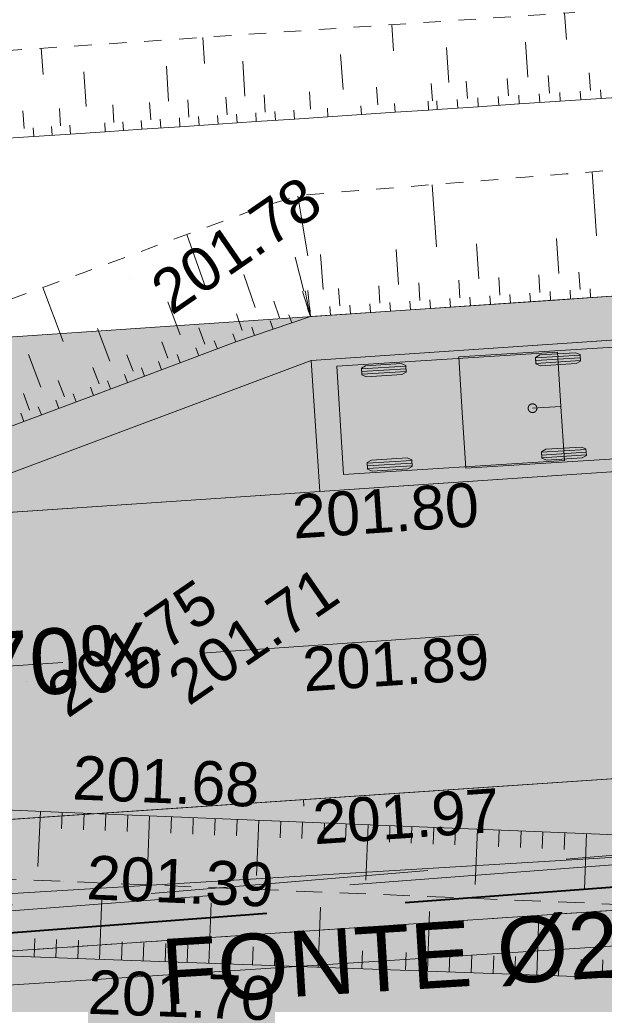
# Model space of a CAD drawing. Header units: millimetres. Extents: x -446952 to 537903, y -185749 to 168493.
# Tile 98 of 155: x 91409 to 104775, y 94443 to 116939. Entities that reach past the tile are written whole.
import ezdxf
from ezdxf.xclip import XClip

# ---------------------------------------------------------------- set-up
doc = ezdxf.new("R2010")
doc.units = ezdxf.units.MM
doc.header["$MEASUREMENT"] = 0
doc.header["$XCLIPFRAME"] = 0
for name, pattern in [('AXES', [101600, 63500, -12700, 12700, -12700]), ('CACHE2', [9525, 6350, -3175]), ('FOSSE', [1000, 600, -400]), ('Grille', [800, 400, -400]), ('Wipeout_Contour', [1000, 0, -1000])]:
    doc.linetypes.add(name, pattern=pattern)
for name, color, linetype in [('02 AF-17-0322 ZAE POMME- CHANTIER-2018-09-26_2_-1-PAP-SURFACES-VOIRIE', 7, 'Continuous'), ('02 AF-17-0322 ZAE POMME- CHANTIER-2018-09-26_2_0000-VALORIS-NOUE DERIV BASSIN', 7, 'Continuous'), ('02 AF-17-0322 ZAE POMME- CHANTIER-2018-09-26_2_01-PAP VEHICULES', 7, 'Continuous'), ('02 AF-17-0322 ZAE POMME- CHANTIER-2018-09-26_2_01-PAP- BORDURE CAN CS1 ET PANNEAU SIGNAL', 7, 'Continuous'), ('02 AF-17-0322 ZAE POMME- CHANTIER-2018-09-26_2_01-PAP- BORDURE P1', 7, 'Continuous'), ('02 AF-17-0322 ZAE POMME- CHANTIER-2018-09-26_2_01-PAP- BORDURE T2', 7, 'Continuous'), ('02 AF-17-0322 ZAE POMME- CHANTIER-2018-09-26_2_01-PAP- NIVELLEMENT', 7, 'Continuous'), ('02 AF-17-0322 ZAE POMME- CHANTIER-2018-09-26_2_01-PAP- REVET EV', 7, 'Continuous'), ('02 AF-17-0322 ZAE POMME- CHANTIER-2018-09-26_2_01-PAP- REVET PK PL', 7, 'Continuous'), ('02 AF-17-0322 ZAE POMME- CHANTIER-2018-09-26_2_01-PAP- REVET TROTTOIR', 7, 'Continuous'), ('02 AF-17-0322 ZAE POMME- CHANTIER-2018-09-26_2_01-PAP- REVET VOIE', 7, 'Continuous'), ('02 AF-17-0322 ZAE POMME- CHANTIER-2018-09-26_2_01-PAP-FILAIRE VOIE', 7, 'Continuous'), ('02 AF-17-0322 ZAE POMME- CHANTIER-2018-09-26_2_01-PAP-MARQUAGE AU SOL', 7, 'Continuous'), ('02 AF-17-0322 ZAE POMME- CHANTIER-2018-09-26_2_03-PAP-EU PROJET CANA', 7, 'Continuous'), ('02 AF-17-0322 ZAE POMME- CHANTIER-2018-09-26_2_03-PAP-EU TEXTE POUR 2000°', 7, 'Continuous'), ('02 AF-17-0322 ZAE POMME- CHANTIER-2018-09-26_2_06-PAP AEP PROJET', 7, 'Continuous'), ('02 AF-17-0322 ZAE POMME- CHANTIER-2018-09-26_2_08-PAP RESEAU TELEPHONE PROJET', 7, 'Continuous'), ('02 AF-17-0322 ZAE POMME- CHANTIER-2018-09-26_2_09-PAP ECLAIRAGE PROJET', 7, 'Continuous'), ('02 AF-17-0322 ZAE POMME- CHANTIER-2018-09-26_2_09-TRANCHEE GAZ', 7, 'Continuous'), ('02 AF-17-0322 ZAE POMME- CHANTIER-2018-09-26_2_2D - Dessins placés - Géomètre.2D', 7, 'Continuous'), ('02 AF-17-0322 ZAE POMME- CHANTIER-2018-09-26_2_X-PAP-PL_1_PROFILS_Bordure_T2', 7, 'Continuous'), ('02 AF-17-0322 ZAE POMME- CHANTIER-2018-09-26_2_X-PTS TOPO-TEXTE TOPOALT', 7, 'Continuous'), ('02 AF-17-0322 ZAE POMME- CHANTIER-2018-09-26_2_X-PTS TOPO-TOPOPOINT', 7, 'Continuous'), ('02 AF-17-0322 ZAE POMME- CHANTIER-2018-09-26_2_Y-FDP TOPO-TOP_AXE_FOSSE', 7, 'Continuous'), ('02 AF-17-0322 ZAE POMME- CHANTIER-2018-09-26_2_Y-FDP TOPO-TOP_BARBULE', 7, 'Continuous'), ('02 AF-17-0322 ZAE POMME- CHANTIER-2018-09-26_2_Y-FDP TOPO-TOP_TALUS', 7, 'Continuous'), ('02 AF-17-0322 ZAE POMME- CHANTIER-2018-09-26_2_ZZ- PAP ALT PTS PROJET', 7, 'Continuous'), ('2D - Dessins placés - Géomètre.2D', 7, 'Continuous')]:
    doc.layers.add(name, color=color, linetype=linetype)
doc.styles.add('STYLE_GENERE_4', font='txt')

# ---------------------------------------------------------------- blocks, each defined once
blk = doc.blocks.new('Dessin_1_2', base_point=(-56559339, -2771872408))
at = {"color": 254, "linetype": 'Wipeout_Contour', "lineweight": 0, "ltscale": 2094265.569888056}
blk.add_wipeout([(-446952, -185749), (537903, -185749), (537903, 168493), (-446952, 168064)], dxfattribs=at).dxf.layer = '02 AF-17-0322 ZAE POMME- CHANTIER-2018-09-26_2_2D - Dessins placés - Géomètre.2D'
at = {"layer": '02 AF-17-0322 ZAE POMME- CHANTIER-2018-09-26_2_01-PAP- REVET EV', "linetype": 'Continuous', "lineweight": 15, "true_color": 0xa2a233}
for points in [[(-63170, 80280), (-63242, 77481), (-41873, 76928, 0.060082), (-29238, 78120), (36796, 92482, 0.04246), (45383, 95129), (63118, 102292, -0.079278), (72332, 104408), (88296, 105486), (98071, 109153), (133989, 111579), (144168, 109260), (180087, 111685), (189862, 115352), (225780, 117778), (235959, 115459), (249828, 116396, 0.02499), (256128, 117139), (293331, 123425, -0.50605), (328592, 88023), (332309, 87422), (340488, 135449), (255462, 121083, -0.02499), (249559, 120387), (66650, 108033), (34400, 95007), (-13410, 84428), (-35779, 79893)], [(-63475, 68484, 0.414214), (-62501, 67458), (-42132, 66931, 0.060082), (-27113, 68349), (38921, 82710, 0.04246), (49128, 85857), (66863, 93020, -0.079278), (73006, 94431), (250502, 106419, 0.02499), (257794, 107279), (294459, 113473, -0.511687), (318710, 89553), (296240, -55550), (281365, -144134, 0.147477), (285971, -134819), (299201, -56028), (321675, 89094, 0.504374), (294497, 116522), (257294, 110237, -0.02499), (250300, 109412), (72804, 97424, 0.079278), (65740, 95802), (48004, 88638, -0.04246), (38284, 85642), (-27750, 71280, -0.060082), (-42054, 69930), (-63423, 70483)]]:
    blk.add_hatch(color=55, dxfattribs=at).paths.add_polyline_path(points)
at = {"layer": '02 AF-17-0322 ZAE POMME- CHANTIER-2018-09-26_2_01-PAP- REVET PK PL', "linetype": 'Continuous', "lineweight": 15, "true_color": 0x3dad99}
blk.add_hatch(color=135, dxfattribs=at).paths.add_polyline_path([(88296, 105486), (144168, 109260), (133989, 111579), (98071, 109153)])
at = {"layer": '02 AF-17-0322 ZAE POMME- CHANTIER-2018-09-26_2_01-PAP- REVET TROTTOIR', "linetype": 'Continuous', "lineweight": 15}
blk.add_hatch(color=134, dxfattribs=at).paths.add_polyline_path([(-67600, 70507), (-67740, 65093), (-34300, 64227), (39453, 80267, 0.04246), (50064, 83539), (67799, 90702, -0.079278), (73174, 91936), (250671, 103924, 0.02499), (258211, 104814), (294876, 111008, -0.511687), (316240, 89936), (293772, -55152), (279967, -137363), (272678, -146499, -0.138677), (266072, -147197), (263431, -146737), (263002, -149200), (265359, -149609, 0.249583), (281365, -144134), (296240, -55550), (318710, 89553, 0.511687), (294459, 113473), (257794, 107279, -0.02499), (250502, 106419), (73006, 94431, 0.079278), (66863, 93020), (49128, 85857, -0.04246), (38921, 82710), (-27113, 68349, -0.060082), (-42132, 66931), (-62501, 67458, -0.414214), (-63475, 68484), (-63423, 70483), (-65423, 70535, 0.019452)])
at = {"layer": '02 AF-17-0322 ZAE POMME- CHANTIER-2018-09-26_2_01-PAP- REVET VOIE', "linetype": 'Continuous', "lineweight": 15, "true_color": 0xe8e8e8}
blk.add_hatch(color=254, dxfattribs=at).paths.add_polyline_path([(-127964, -74078, -0.246824), (-143938, -79120), (-101676, -86792, -0.418387), (-116091, -65592), (-93615, 47980, -0.343506), (-67600, 70507, -0.019452), (-65423, 70535), (-42054, 69930, 0.060082), (-27750, 71280), (38284, 85642, 0.04246), (48004, 88638), (65740, 95802, -0.079278), (72804, 97424), (250300, 109412, 0.02499), (257294, 110237), (294497, 116522, -0.504374), (321675, 89094), (299201, -56028), (285971, -134819, -0.40927), (265363, -149699), (307127, -157458, -0.40792), (292737, -136794), (306112, -57143), (328592, 88023, 0.50605), (293331, 123425), (256128, 117139, -0.02499), (249828, 116396), (72332, 104408, 0.079278), (63118, 102292), (45383, 95129, -0.04246), (36796, 92482), (-29238, 78120, -0.060082), (-41873, 76928), (-65241, 77533, 0.058037), (-73306, 76804, 0.30098), (-100482, 49339), (-123090, -64900, -0.147477)])
at = {"layer": '02 AF-17-0322 ZAE POMME- CHANTIER-2018-09-26_2_-1-PAP-SURFACES-VOIRIE', "color": 7, "linetype": 'Continuous', "lineweight": 15, "flags": 128}
for points in [[(72804, 97424), (250300, 109412, 0.02499), (257294, 110237), (294497, 116522, -0.504374), (321675, 89094), (299201, -56028)], [(306112, -57143), (328592, 88023, 0.50605), (293331, 123425), (256128, 117139, -0.02499), (249828, 116396), (235959, 115459), (225982, 114785), (208023, 113572), (190064, 112359), (180087, 111685), (144168, 109260), (134191, 108586), (116232, 107373), (98273, 106160), (88296, 105486), (72332, 104408, 0.079278)]]:
    blk.add_lwpolyline(points, format="xyb", dxfattribs=at)
at = {"layer": '02 AF-17-0322 ZAE POMME- CHANTIER-2018-09-26_2_0000-VALORIS-NOUE DERIV BASSIN', "color": 7, "linetype": 'Continuous', "lineweight": 15}
for p, q in [((103908, 116489), (103868, 117088)), ((99956, 116224), (99916, 116823)), ((95634, 115935), (95594, 116533)), ((101219, 115507), (101165, 116305)), ((103025, 115628), (102971, 116426)), ((91943, 115688), (91903, 116286)), ((98801, 115345), (98747, 116143)), ((94815, 115078), (94762, 115876)), ((96560, 115195), (96507, 115993)), ((92927, 114952), (92874, 115750)), ((103520, 115260), (103493, 115660)), ((104456, 115323), (104430, 115722)), ((100844, 115081), (100817, 115480)), ((101646, 115135), (101620, 115534)), ((102583, 115198), (102556, 115597)), ((97023, 114825), (96996, 115224)), ((98060, 114895), (98034, 115294)), ((99594, 114997), (99567, 115397)), ((102362, 114982), (102349, 115182)), ((102831, 115014), (102817, 115213)), ((103299, 115045), (103285, 115245)), ((103767, 115077), (103754, 115276)), ((104235, 115108), (104222, 115307)), ((104704, 115139), (104690, 115339)), ((93562, 114593), (93535, 114992)), ((94406, 114650), (94379, 115049)), ((95278, 114708), (95252, 115107)), ((96151, 114767), (96124, 115166)), ((99224, 114772), (99211, 114972)), ((99991, 114824), (99978, 115023)), ((100758, 114875), (100744, 115074)), ((100957, 114888), (100944, 115088)), ((101426, 114920), (101412, 115119)), ((101894, 114951), (101881, 115151)), ((91511, 114456), (91484, 114855)), ((92346, 114512), (92319, 114911)), ((95946, 114553), (95933, 114752)), ((96382, 114582), (96369, 114781)), ((96818, 114611), (96805, 114811)), ((97254, 114640), (97241, 114840)), ((97690, 114669), (97677, 114869)), ((98457, 114721), (98444, 114920)), ((92568, 114326), (92555, 114526)), ((93366, 114380), (93353, 114579)), ((93784, 114408), (93770, 114607)), ((94201, 114436), (94188, 114635)), ((94638, 114465), (94624, 114665)), ((95074, 114494), (95060, 114694)), ((95510, 114523), (95496, 114723)), ((91733, 114270), (91719, 114470)), ((92151, 114298), (92137, 114498)), ((104597, 111999), (104498, 113463)), ((100935, 111752), (100839, 113169)), ((97997, 111541), (97769, 112910)), ((95667, 110803), (95227, 112029)), ((101904, 111016), (101850, 111814)), ((103735, 111139), (103681, 111937)), ((100073, 110892), (100019, 111690)), ((97906, 110735), (97709, 111510)), ((98349, 110775), (98285, 111573)), ((104220, 110771), (104193, 111170)), ((96795, 110360), (96535, 111117)), ((100558, 110524), (100531, 110923)), ((101473, 110586), (101446, 110985)), ((102389, 110647), (102362, 111046)), ((103304, 110709), (103277, 111108)), ((92402, 109590), (91940, 110821)), ((97995, 110345), (97876, 110727)), ((98015, 110350), (97936, 110742)), ((98035, 110353), (97998, 110751)), ((98727, 110400), (98700, 110799)), ((99643, 110462), (99616, 110861)), ((103089, 110494), (103075, 110694)), ((103547, 110525), (103533, 110725)), ((104004, 110556), (103991, 110756)), ((104462, 110587), (104449, 110786)), ((95080, 109740), (94799, 110489)), ((97351, 110127), (97223, 110506)), ((99885, 110278), (99871, 110477)), ((100343, 110309), (100329, 110508)), ((100800, 110340), (100787, 110539)), ((101258, 110371), (101245, 110570)), ((101716, 110401), (101702, 110601)), ((102173, 110432), (102160, 110632)), ((102631, 110463), (102618, 110663)), ((98054, 110154), (97990, 110344)), ((98054, 110154), (98000, 110347)), ((98054, 110154), (98010, 110349)), ((98054, 110154), (98020, 110351)), ((98054, 110154), (98030, 110353)), ((98054, 110154), (98040, 110354)), ((98512, 110185), (98498, 110385)), ((98969, 110216), (98956, 110416)), ((99427, 110247), (99414, 110446)), ((96499, 109837), (96367, 110215)), ((97203, 109865), (97139, 110055)), ((97628, 110010), (97564, 110199)), ((93472, 109137), (93191, 109886)), ((95645, 109525), (95505, 109899)), ((96777, 109721), (96713, 109910)), ((94797, 109206), (94656, 109581)), ((95928, 109417), (95857, 109604)), ((96352, 109576), (96285, 109765)), ((95503, 109258), (95433, 109445)), ((91893, 108544), (91612, 109293)), ((94001, 108908), (93861, 109283)), ((94655, 108940), (94584, 109127)), ((95079, 109099), (95009, 109286)), ((93224, 108616), (93084, 108991)), ((94266, 108794), (94196, 108981)), ((92432, 108319), (92292, 108694)), ((93489, 108502), (93418, 108689)), ((93877, 108648), (93807, 108835)), ((93100, 108356), (93030, 108544)), ((91635, 108020), (91495, 108395)), ((92303, 108057), (92233, 108245)), ((92702, 108207), (92631, 108394)), ((91905, 107908), (91835, 108095)), ((91506, 107758), (91436, 107946))]:
    blk.add_line(p, q, dxfattribs=at)
at = {"layer": '02 AF-17-0322 ZAE POMME- CHANTIER-2018-09-26_2_0000-VALORIS-NOUE DERIV BASSIN', "color": 7, "linetype": 'Grille', "lineweight": 15, "flags": 128}
for points in [[(369744, 142570), (353326, 140998), (349053, 139887), (348101, 139640), (347149, 139393), (346198, 139145), (345246, 138898), (344294, 138651), (343342, 138403), (342390, 138156), (341438, 137908), (340486, 137661), (339534, 137414), (338734, 137234), (338018, 137082), (337553, 137014), (337132, 136958), (336529, 136842), (335810, 136690), (335093, 136589), (334376, 136488), (333659, 136388), (332703, 136184), (331746, 135981), (330790, 135778), (329834, 135575), (328899, 135161), (327965, 134747), (327031, 134334), (326096, 133920), (325162, 133507), (324228, 133093), (323306, 132681), (322360, 132488), (321414, 132294), (320468, 132101), (319522, 131907), (318649, 131759), (317776, 131611), (316903, 131463), (316030, 131314), (315157, 131166), (314284, 131018), (313485, 130862), (312685, 130707), (311885, 130551), (311086, 130396), (310286, 130240), (309588, 130105), (308890, 129969), (308192, 129833), (307185, 129707), (306178, 129581), (305171, 129455), (304164, 129329), (303284, 129219), (302404, 129109), (301524, 128998), (300644, 128888), (299765, 128777), (298885, 128667), (298202, 128707), (297527, 128692), (296852, 128676), (295985, 128635), (295121, 128580), (294259, 128513), (293590, 128416), (292921, 128318), (292252, 128221), (291586, 128107), (290921, 127985), (290256, 127864), (289482, 127726), (288708, 127589), (288542, 127554), (287638, 127386), (286735, 127218), (285831, 127050), (284927, 126882), (284024, 126714), (283120, 126547), (282923, 126510), (281956, 126330), (280988, 126151), (280021, 125971), (279053, 125791), (278085, 125612), (277118, 125432), (276150, 125252), (275183, 125073), (274332, 124915), (273481, 124757), (272630, 124598), (271779, 124440), (270928, 124282), (270077, 124124), (269959, 124077), (268986, 123898), (268012, 123719), (267039, 123540), (266065, 123361), (265092, 123182), (264118, 123002), (263145, 122823), (262171, 122644), (261198, 122465), (260224, 122286), (259250, 122107), (258277, 121928), (256385, 121606), (254133, 121253), (252494, 121030), (251615, 120931), (250736, 120869), (249856, 120807), (248878, 120772), (247899, 120741), (246921, 120709), (245935, 120677), (244949, 120645), (243964, 120614), (242978, 120582), (241992, 120550), (241006, 120518), (240020, 120486), (239035, 120454), (238049, 120423), (237459, 120411), (236665, 120384), (235870, 120357), (235102, 120545), (234334, 120733), (233566, 120922), (232587, 121161), (231609, 121400), (230631, 121639), (229653, 121878), (228768, 122095), (227884, 122311), (227000, 122527), (226141, 122748), (225286, 122852), (224437, 122821), (223588, 122790), (222739, 122758), (221891, 122727), (221043, 122698), (220196, 122669), (219349, 122640), (218747, 122629), (218029, 122607), (217310, 122585), (216592, 122563), (215639, 122486), (214686, 122409), (213733, 122332), (213024, 122275), (212316, 122217), (211607, 122160), (210611, 122079), (209614, 121999), (208617, 121918), (207620, 121838), (206623, 121757), (205728, 121685), (204832, 121613), (203937, 121541), (203041, 121469), (202146, 121397), (201250, 121325), (200412, 121256), (199457, 121179), (198501, 121102), (197546, 121025), (196590, 120948), (195635, 120871), (194844, 120807), (194645, 120791), (193854, 120728), (192994, 120658), (192134, 120589), (191273, 120520), (190413, 120450), (189553, 120381), (188629, 120091), (187706, 119739), (186779, 119386), (185882, 119045), (184982, 118703), (184079, 118359), (183172, 118014), (182349, 117709), (181527, 117403), (180704, 117098), (179881, 116792), (178973, 116679), (178063, 116604), (177154, 116528), (176244, 116453), (175335, 116378), (174426, 116303), (173516, 116228), (172584, 116151), (171651, 116074), (170719, 115997), (169787, 115920), (169209, 115871), (168255, 115795), (167302, 115718), (166348, 115641), (165394, 115564), (164440, 115487), (163486, 115410), (162532, 115334), (161578, 115257), (160624, 115180), (159670, 115103), (158716, 115026), (157763, 114949), (156809, 114872), (155855, 114796), (154901, 114719), (153947, 114642), (152978, 114567), (152790, 114542), (151821, 114468), (150852, 114393), (149883, 114318), (148914, 114243), (147945, 114169), (146977, 114094), (146008, 114019), (145039, 113944), (144070, 113869), (142951, 114036), (141832, 114264), (140718, 114490), (139610, 114714), (138507, 114937), (137410, 115158), (136386, 115372), (135368, 115584), (134356, 115794), (133351, 115800), (132413, 115724), (131475, 115648), (130537, 115572), (129599, 115496), (128661, 115419), (127723, 115343), (126785, 115267), (125846, 115191), (124908, 115115), (123970, 115038), (123032, 114962), (122094, 114886), (121156, 114810), (120218, 114734), (119280, 114657), (119245, 114647), (118252, 114567), (117259, 114488), (116267, 114408), (115274, 114328), (114281, 114248), (113333, 114172), (112385, 114096), (111436, 114020), (110488, 113944), (109540, 113868), (108592, 113792), (107643, 113716), (106708, 113641), (105772, 113565), (104837, 113490), (103901, 113415), (102965, 113340), (102030, 113265), (101094, 113190), (100895, 113174), (100129, 113112), (99363, 113051), (98597, 112989), (97831, 112928), (96974, 112673), (96123, 112359), (95271, 112045), (94419, 111731), (93604, 111431), (92835, 111150), (92020, 110850), (91205, 110550), (90390, 110249), (89583, 109952), (88776, 109655), (87969, 109357), (86980, 109239), (85988, 109160), (84996, 109080), (84004, 109000), (83012, 108921), (82019, 108841), (81027, 108761), (80035, 108682), (79043, 108602), (78051, 108523), (77059, 108443), (76269, 108379), (75478, 108315), (74631, 108248), (73834, 108184), (73037, 108120), (72241, 108057), (71378, 107982), (70517, 107889), (69659, 107762), (68800, 107635), (68084, 107499), (67370, 107348), (66655, 107197), (65989, 107043), (65323, 106875), (64658, 106707), (63949, 106494), (63241, 106268), (62533, 106042), (61587, 105699), (60641, 105355), (59695, 105011), (59043, 104802), (58438, 104614), (57837, 104426), (57239, 104239), (56646, 104052), (56044, 103872), (55197, 103583), (54258, 103253), (53318, 102923), (52379, 102593), (51440, 102263), (50507, 101917), (49574, 101571), (48641, 101225), (47708, 100879), (46775, 100532), (46022, 100199), (45268, 99865), (44515, 99531), (43848, 99247), (43182, 98966), (42515, 98686), (41842, 98429), (41167, 98181), (40493, 97932), (39691, 97659), (38887, 97401), (38083, 97142), (37436, 96963), (36789, 96789), (36141, 96615), (35192, 96376), (34242, 96141), (33292, 95905), (32316, 95687), (31340, 95470), (30364, 95252), (29388, 95034), (28412, 94816), (27514, 94671), (26617, 94527), (25720, 94382), (24860, 94245), (24058, 94122), (23257, 93998), (22454, 93874), (21681, 93751), (20907, 93627), (20730, 93599), (19956, 93475), (19182, 93351), (18260, 93205), (17285, 93048), (16310, 92891), (15335, 92735), (14361, 92578), (13386, 92421), (12412, 92265), (11438, 92108), (10465, 91951), (9491, 91795), (8518, 91638), (7545, 91482), (6570, 91324), (5595, 91166), (4620, 91008), (3645, 90850), (2671, 90692), (1697, 90534), (722, 90377), (-252, 90219), (-1226, 90061), (-2213, 89901), (-3201, 89741), (-4189, 89581), (-5177, 89421), (-6165, 89261), (-7153, 89101), (-8141, 88941), (-9129, 88781), (-10117, 88621), (-11105, 88461), (-12093, 88301), (-13081, 88141), (-14069, 87981), (-15057, 87821), (-16045, 87661), (-17033, 87501), (-18021, 87341), (-19009, 87181), (-19997, 87021), (-20985, 86861), (-21912, 86697), (-22839, 86532), (-23766, 86367), (-23725, 86409), (-24567, 86275), (-25409, 86140), (-26251, 86005), (-27199, 85815), (-28147, 85625), (-29096, 85435), (-30044, 85244), (-30992, 85054), (-31953, 84796), (-33541, 84448), (-36350, 84050), (-38977, 83804), (-40660, 83720), (-41587, 83638), (-42362, 83628), (-43136, 83624), (-43911, 83620), (-44686, 83616), (-45701, 83612), (-46717, 83609), (-47733, 83605), (-48748, 83602), (-49764, 83598), (-50780, 83595), (-51795, 83591), (-52619, 83586), (-53443, 83582), (-54268, 83577), (-55092, 83572), (-55293, 83572), (-56275, 83568), (-57256, 83564), (-58238, 83560), (-59103, 83979), (-59958, 84629), (-60813, 85278), (-61668, 85928), (-62519, 86153), (-63379, 86140), (-64239, 86126), (-65099, 86113), (-65829, 86095), (-66559, 86078), (-67289, 86060), (-68186, 86031), (-69083, 86002), (-69980, 85974), (-70877, 85945), (-71774, 85916), (-72503, 86038), (-73232, 86159), (-73749, 86283), (-74691, 86292), (-75634, 86299), (-76576, 86283), (-77266, 86262), (-77957, 86228), (-78648, 86178), (-79541, 86146), (-80434, 86115), (-81327, 86084), (-82220, 86053), (-83114, 86021), (-84007, 85990), (-84900, 85959), (-85945, 85907), (-86991, 85855), (-88037, 85802), (-89085, 85744), (-90163, 85207), (-91247, 84667), (-92366, 84078), (-93495, 83486), (-94635, 82890), (-95786, 82291), (-96948, 81688), (-97732, 81292), (-98516, 80895), (-99300, 80498), (-100232, 80655), (-101164, 80811), (-102096, 80968), (-103028, 81125), (-103960, 81281), (-104891, 81438), (-105830, 81526), (-106776, 81545), (-107710, 81559), (-108643, 81573), (-109577, 81587), (-110510, 81601), (-111443, 81615), (-112377, 81629), (-113108, 81645), (-113837, 81661), (-114566, 81676), (-115294, 81691), (-116019, 81707), (-116744, 81723), (-117468, 81738), (-118192, 81754), (-119150, 81772), (-120110, 81790), (-121071, 81808), (-122031, 81826), (-122991, 81845), (-123951, 81863), (-124912, 81881), (-125866, 81898), (-126821, 81916), (-127775, 81933), (-128730, 81950), (-129684, 81967), (-130639, 81984), (-131593, 82002), (-132548, 82019), (-133502, 82036), (-134457, 82053), (-135411, 82070), (-136366, 82088), (-137320, 82105), (-138275, 82122), (-139230, 82139), (-140184, 82157), (-141214, 82174), (-142244, 82191), (-143275, 82209), (-144305, 82226), (-145335, 82244), (-146286, 82260), (-147237, 82277), (-148187, 82294), (-149138, 82310), (-150089, 82327), (-151040, 82344), (-151990, 82360), (-152941, 82377), (-153892, 82394), (-154843, 82410), (-155793, 82427), (-156744, 82443), (-157695, 82460), (-158645, 82477), (-159596, 82493), (-160547, 82510), (-161498, 82527, -0.311801), (-167334, 86272), (-171134, 95525), (-172095, 96951)], [(23051, 98968), (30992, 100503, 0.036324), (45002, 104282), (63594, 110779, -0.067415), (89895, 116152), (104097, 117103)]]:
    blk.add_lwpolyline(points, format="xyb", dxfattribs=at)
at = {"layer": '02 AF-17-0322 ZAE POMME- CHANTIER-2018-09-26_2_0000-VALORIS-NOUE DERIV BASSIN', "color": 7, "linetype": 'Continuous', "lineweight": 15, "flags": 128}
for points in [[(105378, 110649), (103547, 110525), (101716, 110401), (99885, 110278), (98054, 110154), (96352, 109576), (94655, 108940), (93100, 108356), (91506, 107758), (89857, 107140), (88207, 106521), (86312, 106354), (84413, 106226), (82515, 106098), (80617, 105970)], [(105640, 115202), (104704, 115139), (103767, 115077), (102831, 115014), (101894, 114951), (100957, 114888), (100758, 114875), (99991, 114824), (99224, 114772), (98457, 114721), (97690, 114669), (96818, 114611), (95946, 114553), (95074, 114494), (94201, 114436), (93366, 114380), (92568, 114326), (91733, 114270), (90897, 114215)]]:
    blk.add_lwpolyline(points, dxfattribs=at)
at = {"layer": '02 AF-17-0322 ZAE POMME- CHANTIER-2018-09-26_2_01-PAP VEHICULES', "color": 8, "linetype": 'Continuous', "lineweight": 15}
for p, q in [((103203, 109211), (104221, 109275)), ((103207, 109149), (104225, 109212)), ((103211, 109086), (104229, 109150)), ((99221, 108962), (100239, 109025)), ((99224, 108899), (100242, 108963)), ((99228, 108837), (100246, 108901)), ((103338, 107055), (104356, 107119)), ((99356, 106806), (100374, 106870)), ((103342, 106993), (104360, 107056)), ((103346, 106930), (104364, 106994)), ((99359, 106744), (100377, 106807)), ((99363, 106681), (100381, 106745))]:
    blk.add_line(p, q, dxfattribs=at)
at = {"layer": '02 AF-17-0322 ZAE POMME- CHANTIER-2018-09-26_2_01-PAP VEHICULES', "color": 7, "linetype": 'Continuous', "lineweight": 15, "flags": 128}
for points in [[(101528, 107961), (101448, 109234), (115001, 110082), (115081, 108810), (115161, 107537), (101607, 106689)], [(98733, 107786), (98656, 109024), (103706, 109340), (103783, 108103), (103134, 108062), (103783, 108103), (103861, 106865), (98811, 106549)]]:
    blk.add_lwpolyline(points, close=True, dxfattribs=at)
at = {"layer": '02 AF-17-0322 ZAE POMME- CHANTIER-2018-09-26_2_01-PAP VEHICULES', "color": 8, "linetype": 'Continuous', "lineweight": 15, "flags": 128}
for points in [[(103316, 109030), (103211, 109074), (103202, 109223), (103301, 109280), (104115, 109331), (104220, 109287), (104229, 109137), (104131, 109081)], [(99334, 108781), (99229, 108824), (99220, 108974), (99318, 109030), (100133, 109081), (100238, 109038), (100247, 108888), (100148, 108832)], [(103451, 106874), (103346, 106918), (103337, 107068), (103436, 107124), (104250, 107175), (104355, 107131), (104364, 106982), (104266, 106925)], [(99469, 106625), (99364, 106669), (99355, 106818), (99453, 106875), (100268, 106926), (100373, 106882), (100382, 106732), (100283, 106676)]]:
    blk.add_lwpolyline(points, close=True, dxfattribs=at)
at = {"layer": '02 AF-17-0322 ZAE POMME- CHANTIER-2018-09-26_2_01-PAP VEHICULES', "color": 7, "linetype": 'Continuous', "lineweight": 15}
blk.add_circle((103134, 108062), 100, dxfattribs=at)
at = {"layer": '02 AF-17-0322 ZAE POMME- CHANTIER-2018-09-26_2_01-PAP- BORDURE CAN CS1 ET PANNEAU SIGNAL', "color": 161, "linetype": 'AXES', "lineweight": 15, "true_color": 0x40a5ff, "flags": 128}
blk.add_lwpolyline([(328592, 88023, 0.511687), (292793, 123334), (256128, 117139, -0.02499), (249828, 116396), (235959, 115459), (225780, 117778), (189862, 115352), (180087, 111685), (144168, 109260), (133989, 111579), (98071, 109153), (88296, 105486), (72332, 104408, 0.079278), (63118, 102292), (45383, 95129, -0.04246), (36796, 92482), (-29238, 78120, -0.060082), (-41873, 76928), (-65241, 77533, 0.365399), (-100482, 49339), (-123090, -64900, -0.409989), (-143986, -79111), (-146048, -78734)], format="xyb", dxfattribs=at)
at = {"layer": '02 AF-17-0322 ZAE POMME- CHANTIER-2018-09-26_2_01-PAP- BORDURE P1', "color": 5, "linetype": 'Grille', "lineweight": 15, "flags": 128}
blk.add_lwpolyline([(-63423, 70483), (-63475, 68484, 0.414214), (-62501, 67458), (-42132, 66931, 0.060082), (-27113, 68349), (38921, 82710, 0.04246), (49128, 85857), (66863, 93020, -0.079278), (73006, 94431), (250502, 106419, 0.02499), (257794, 107279), (294459, 113473, -0.511687), (318710, 89553), (296240, -55550), (281365, -144134)], format="xyb", dxfattribs=at)
at = {"layer": '02 AF-17-0322 ZAE POMME- CHANTIER-2018-09-26_2_01-PAP- BORDURE T2', "color": 7, "linetype": 'Continuous', "lineweight": 15, "flags": 128}
blk.add_lwpolyline([(321675, 89094, 0.511687), (293959, 116432), (257294, 110237, -0.02499), (250300, 109412), (72804, 97424, 0.079278), (65740, 95802), (48004, 88638, -0.04246), (38284, 85642), (-27750, 71280, -0.060082), (-42054, 69930), (-65423, 70535, 0.365399), (-93615, 47980), (-102950, 808), (-101949, -9584), (-108938, -44899), (-113822, -54126), (-116091, -65592, 0.418387), (-101676, -86792), (-96884, -87669)], format="xyb", dxfattribs=at)
at = {"layer": '02 AF-17-0322 ZAE POMME- CHANTIER-2018-09-26_2_01-PAP- NIVELLEMENT', "color": 7, "linetype": 'Continuous', "lineweight": 15}
for p, q in [((97427, 106103), (97427, 106103)), ((97663, 102611), (97663, 102611)), ((97899, 99119), (97899, 99119))]:
    blk.add_line(p, q, dxfattribs=at)
at = {"layer": '02 AF-17-0322 ZAE POMME- CHANTIER-2018-09-26_2_01-PAP-FILAIRE VOIE', "color": 7, "linetype": 'Continuous', "lineweight": 15}
blk.add_line((98071, 109153), (88296, 105486), dxfattribs=at)
at = {"layer": '02 AF-17-0322 ZAE POMME- CHANTIER-2018-09-26_2_01-PAP-FILAIRE VOIE', "color": 7, "linetype": 'Continuous', "lineweight": 15, "flags": 128}
for points in [[(34400, 95007), (66650, 108033), (249559, 120387, 0.02499), (255462, 121083), (340488, 135449), (334913, 102715), (331142, 80568), (316405, -13756), (310076, -57695), (294903, -148053)], [(-123090, -64900), (-100482, 49339, -0.365399), (-65241, 77533), (-41873, 76928, 0.060082), (-29238, 78120), (36796, 92482, 0.04246), (45383, 95129), (63118, 102292, -0.079278), (72332, 104408), (249828, 116396, 0.02499), (256128, 117139), (292793, 123334, -0.511687), (328592, 88023), (306112, -57143), (292737, -136794, 0.410378), (307276, -157485), (328925, -161413)], [(240996, -145363), (265128, -149571, 0.416044), (285971, -134819), (299201, -56028), (321675, 89094, 0.511687), (293959, 116432), (257294, 110237, -0.02499), (250300, 109412), (72804, 97424, 0.079278), (65740, 95802)], [(281365, -144134), (296240, -55550), (318710, 89553, 0.511687), (294459, 113473), (257794, 107279, -0.02499), (250502, 106419), (73006, 94431, 0.079278), (66863, 93020)]]:
    blk.add_lwpolyline(points, format="xyb", dxfattribs=at)
for points in [[(98071, 109153), (133989, 111579)], [(98273, 106160), (98071, 109153)]]:
    blk.add_lwpolyline(points, dxfattribs=at)
at = {"layer": '02 AF-17-0322 ZAE POMME- CHANTIER-2018-09-26_2_01-PAP-MARQUAGE AU SOL', "color": 254, "linetype": 'CACHE2', "lineweight": 15, "true_color": 0xe8e8e8, "flags": 128}
blk.add_lwpolyline([(-123079, -82876), (-97048, 48660, -0.365399), (-65332, 74034), (-41964, 73429, 0.060082), (-28494, 74700), (37540, 89062, 0.04246), (46694, 91883), (64429, 99047, -0.079278), (72568, 100916), (250064, 112904, 0.02499), (256711, 113688), (293376, 119883, -0.511687), (325134, 88558), (302657, -56586), (286366, -153601)], format="xyb", dxfattribs=at)
at = {"layer": '02 AF-17-0322 ZAE POMME- CHANTIER-2018-09-26_2_03-PAP-EU PROJET CANA', "color": 7, "linetype": 'Continuous', "lineweight": 15, "flags": 128}
blk.add_lwpolyline([(330237, 119940), (261842, 108589), (211769, 104665), (144537, 100179), (70482, 95729), (41809, 85037), (19230, 80182)], dxfattribs=at)
at = {"layer": '02 AF-17-0322 ZAE POMME- CHANTIER-2018-09-26_2_06-PAP AEP PROJET', "color": 161, "linetype": 'CACHE2', "lineweight": 15, "true_color": 0x40a5ff, "flags": 128}
blk.add_lwpolyline([(330253, 90922), (320236, 92771), (318312, 101170), (312703, 108940), (298729, 115294), (256953, 108387), (169622, 102543), (72095, 95129), (40029, 83508), (-34422, 68417), (-90568, 70496), (-99967, 57633), (-109711, 12429), (-118818, -36197), (-127333, -80547), (-124531, -87162)], dxfattribs=at)
at = {"layer": '02 AF-17-0322 ZAE POMME- CHANTIER-2018-09-26_2_08-PAP RESEAU TELEPHONE PROJET', "color": 2, "linetype": 'AXES', "lineweight": 15, "true_color": 0xfff91e, "flags": 128}
blk.add_lwpolyline([(76068, 93907), (195027, 101585)], dxfattribs=at)
at = {"layer": '02 AF-17-0322 ZAE POMME- CHANTIER-2018-09-26_2_09-PAP ECLAIRAGE PROJET', "color": 5, "linetype": 'CACHE2', "lineweight": 15, "flags": 128}
blk.add_lwpolyline([(110233, 98284), (72095, 95129), (40029, 83508), (-34341, 67892), (-61831, 68100)], dxfattribs=at)
at = {"layer": '02 AF-17-0322 ZAE POMME- CHANTIER-2018-09-26_2_09-TRANCHEE GAZ', "color": 134, "linetype": 'CACHE2', "lineweight": 40, "flags": 128}
blk.add_lwpolyline([(-124949, -37563), (-118950, -39005), (-109220, 12330), (-99500, 57424), (-90321, 69987), (-34381, 67915), (40165, 83026), (72201, 94636), (169658, 102045), (257011, 107890), (298660, 114776), (312380, 108538), (320230, 98058), (282358, -144405), (279769, -158811)], dxfattribs=at)
at = {"layer": '02 AF-17-0322 ZAE POMME- CHANTIER-2018-09-26_2_X-PAP-PL_1_PROFILS_Bordure_T2', "color": 104, "linetype": 'Continuous', "lineweight": 15, "true_color": 0x029e21, "flags": 128}
blk.add_lwpolyline([(97899, 99119), (97909, 98969)], dxfattribs=at)
at = {"layer": '02 AF-17-0322 ZAE POMME- CHANTIER-2018-09-26_2_X-PTS TOPO-TOPOPOINT', "color": 14, "linetype": 'Continuous', "lineweight": 15, "true_color": 0xa80f02}
for p, q in [((93933, 111034), (93933, 111034)), ((94322, 102109), (94322, 102109)), ((91555, 101828), (91555, 101828)), ((92298, 98833), (92299, 98833)), ((92400, 97252), (92400, 97252)), ((92710, 95488), (92710, 95488))]:
    blk.add_line(p, q, dxfattribs=at)
at = {"layer": '02 AF-17-0322 ZAE POMME- CHANTIER-2018-09-26_2_Y-FDP TOPO-TOP_AXE_FOSSE', "color": 14, "linetype": 'FOSSE', "lineweight": 15, "true_color": 0xa80f02, "flags": 128}
blk.add_lwpolyline([(51591, 122768), (53308, 98290), (58791, 98623), (71096, 98102), (92400, 97252), (115433, 96299), (124087, 95878)], dxfattribs=at)
at = {"layer": '02 AF-17-0322 ZAE POMME- CHANTIER-2018-09-26_2_Y-FDP TOPO-TOP_BARBULE', "color": 14, "linetype": 'Continuous', "lineweight": 15, "true_color": 0xa80f02}
for p, q in [((91882, 98851), (91827, 97590)), ((92381, 98830), (92366, 98452)), ((92881, 98809), (92866, 98431)), ((93381, 98789), (93365, 98411)), ((93880, 98769), (93865, 98391)), ((94380, 98748), (94329, 97488)), ((94879, 98728), (94864, 98350)), ((95379, 98708), (95364, 98329)), ((95878, 98688), (95863, 98309)), ((96378, 98667), (96363, 98289)), ((96878, 98647), (96826, 97385)), ((97377, 98627), (97362, 98248)), ((97877, 98606), (97861, 98228)), ((98376, 98586), (98361, 98207)), ((98876, 98566), (98861, 98187)), ((99376, 98546), (99324, 97282)), ((99875, 98525), (99860, 98146)), ((100375, 98505), (100359, 98126)), ((100874, 98485), (100859, 98105)), ((101374, 98465), (101359, 98085)), ((101874, 98444), (101822, 97179)), ((102373, 98424), (102358, 98044)), ((102873, 98404), (102857, 98024)), ((103372, 98383), (103357, 98003)), ((103872, 98363), (103856, 97983)), ((104371, 98343), (104320, 97076)), ((93237, 95469), (93287, 96865)), ((95735, 95379), (95785, 96765)), ((98233, 95289), (98283, 96664)), ((100732, 95200), (100781, 96563)), ((103230, 95110), (103279, 96463)), ((91738, 95524), (91753, 95944)), ((92237, 95505), (92253, 95925)), ((92737, 95487), (92752, 95906)), ((93736, 95451), (93751, 95869)), ((94236, 95433), (94251, 95851)), ((94736, 95415), (94751, 95832)), ((95235, 95397), (95250, 95813)), ((96235, 95361), (96250, 95776)), ((96734, 95343), (96749, 95758)), ((97234, 95325), (97249, 95739)), ((97734, 95307), (97749, 95720)), ((98733, 95271), (98748, 95683)), ((99233, 95253), (99248, 95665)), ((99732, 95235), (99747, 95646)), ((100232, 95217), (100247, 95627)), ((101231, 95182), (101246, 95590)), ((101731, 95164), (101746, 95571)), ((102231, 95146), (102245, 95553)), ((102731, 95128), (102745, 95534)), ((103730, 95092), (103744, 95497)), ((104230, 95074), (104244, 95478)), ((104729, 95056), (104744, 95460))]:
    blk.add_line(p, q, dxfattribs=at)
at = {"layer": '02 AF-17-0322 ZAE POMME- CHANTIER-2018-09-26_2_Y-FDP TOPO-TOP_TALUS', "color": 14, "linetype": 'Continuous', "lineweight": 15, "true_color": 0xa80f02, "flags": 128}
for points in [[(59414, 100296), (70777, 99768), (92298, 98833), (115726, 97882), (124036, 97461), (124858, 110525), (125893, 111657)], [(58260, 96754), (71252, 96283), (92710, 95488), (115112, 94683), (124247, 94488)]]:
    blk.add_lwpolyline(points, dxfattribs=at)
at = {"layer": '02 AF-17-0322 ZAE POMME- CHANTIER-2018-09-26_2_01-PAP- NIVELLEMENT', "color": 7, "linetype": 'Continuous', "lineweight": 15, "insert": (90178, 102136), "char_height": 1500, "attachment_point": 5, "rotation": 3.8639, "style": 'STYLE_GENERE_4'}
blk.add_mtext('\\A1;{\\pqc;\\fArial|b0|i0|c0|p38;<< 0.70%}', dxfattribs=at)
at = {"layer": '02 AF-17-0322 ZAE POMME- CHANTIER-2018-09-26_2_03-PAP-EU TEXTE POUR 2000°', "color": 7, "linetype": 'Continuous', "lineweight": 15, "insert": (94604, 95928), "char_height": 1500, "attachment_point": 1, "rotation": 3.5166, "style": 'STYLE_GENERE_4'}
blk.add_mtext('\\A1;{\\pql;\\fArial|b0|i0|c0|p38;FONTE Ø200 - 0.3% ==>}', dxfattribs=at)
at = {"layer": '02 AF-17-0322 ZAE POMME- CHANTIER-2018-09-26_2_X-PTS TOPO-TEXTE TOPOALT', "color": 14, "linetype": 'Continuous', "lineweight": 15, "true_color": 0xa80f02, "char_height": 1000, "style": 'STYLE_GENERE_4'}
for s, insert, attachment_point, rotation in [('\\A1;{\\pql;\\fArial|b0|i0|c0|p38;201.78}', (94314, 110993), 1, 34.5271), ('\\A1;{\\pql;\\fArial|b0|i0|c0|p38;201.71}', (94704, 102068), 1, 34.5271), ('\\A1;{\\pql;\\fArial|b0|i0|c0|p38;201.75}', (91936, 101787), 1, 34.5271), ('\\A1;{\\pql;\\fArial|b0|i0|c0|p38;201.68}', (92601, 99112), 7, 357.6757), ('\\A1;{\\pql;\\fArial|b0|i0|c0|p38;201.39}', (92945, 97339), 4, 357.6313), ('\\A1;{\\pql;\\fArial|b0|i0|c0|p38;201.70}', (92992, 95228), 1, 357.9414)]:
    blk.add_mtext(s, dxfattribs=dict(at, insert=insert, attachment_point=attachment_point, rotation=rotation))
at = {"layer": '02 AF-17-0322 ZAE POMME- CHANTIER-2018-09-26_2_ZZ- PAP ALT PTS PROJET', "color": 7, "linetype": 'Continuous', "lineweight": 15, "char_height": 1000, "attachment_point": 1, "rotation": 3.8639, "style": 'STYLE_GENERE_4'}
for s, insert in [('\\A1;{\\pql;\\fArial|b0|i0|c0|p38;201.80}', (97607, 106080)), ('\\A1;{\\pql;\\fArial|b0|i0|c0|p38;201.89}', (97843, 102588)), ('\\A1;{\\pql;\\fArial|b0|i0|c0|p38;201.97}', (98079, 99096))]:
    blk.add_mtext(s, dxfattribs=dict(at, insert=insert))

msp = doc.modelspace()

# ---------------------------------------------------------------- block references
at = {"layer": '2D - Dessins placés - Géomètre.2D', "color": 7, "linetype": 'Continuous', "lineweight": 40}
ref = msp.add_blockref('Dessin_1_2', (-56559339, -2771872408), dxfattribs=at)
XClip(ref).set_block_clipping_path([(-446952.2139278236, -185748.9586169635), (537903.0822630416, -185748.9586169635), (537903.0822630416, 168492.6257651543), (-446952.2139278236, 168063.6339895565)])

doc.saveas('drawing.dxf')
